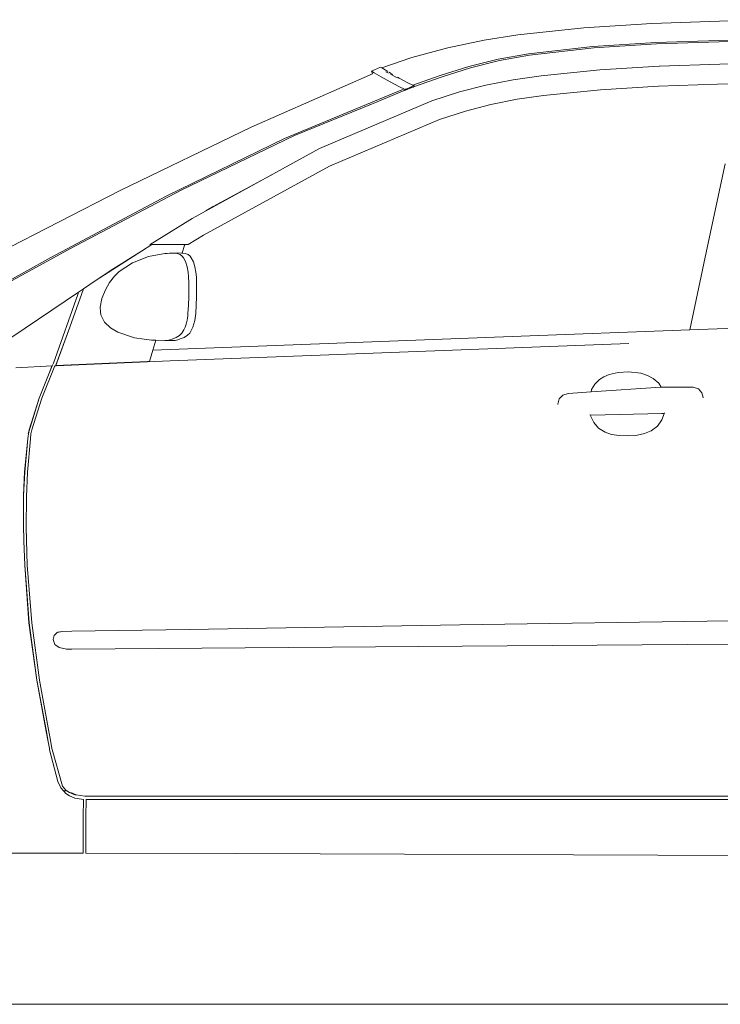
# Model space of a CAD drawing. Header units: inches. Extents: x 1987 to 3775, y 142 to 1299.
# Tile 26 of 50: x 2510 to 2553, y 1212 to 1272. Entities that reach past the tile are written whole.
import ezdxf

# ---------------------------------------------------------------- set-up
doc = ezdxf.new("R2010")
doc.units = ezdxf.units.IN
doc.header["$MEASUREMENT"] = 0
doc.layers.add('CAR', color=173, linetype='Continuous', lineweight=13)

# ---------------------------------------------------------------- blocks, each defined once
blk = doc.blocks.new('A$C476D423A')
at = {"layer": 'CAR'}
for p, q in [((-3.581, 59.699), (-7.616, 59.278)), ((0.561, 59.96), (-3.581, 59.699)), ((4.7, 60.109), (0.561, 59.96)), ((8.727, 60.198), (4.7, 60.109)), ((-7.616, 59.278), (-9.675, 58.948)), ((8.567, 59.016), (4.675, 58.931)), ((-11.906, 58.478), (-14.095, 57.892)), ((-9.675, 58.948), (-11.906, 58.478)), ((-3.034, 58.567), (-6.958, 58.119)), ((-6.896, 58.038), (-2.982, 58.483)), ((0.825, 58.81), (-3.034, 58.567)), ((-2.982, 58.483), (0.856, 58.721)), ((4.675, 58.931), (0.825, 58.81)), ((0.856, 58.721), (4.684, 58.837)), ((4.684, 58.837), (8.567, 58.918)), ((-14.095, 57.892), (-15.933, 57.248)), ((-6.958, 58.119), (-8.816, 57.78)), ((-8.742, 57.7), (-6.896, 58.038)), ((-16.56, 57.058), (-16.008, 57.294)), ((-16.008, 57.294), (-15.933, 57.248)), ((-15.933, 57.248), (-15.838, 57.19)), ((-15.838, 57.19), (-15.566, 57.03)), ((-10.61, 57.329), (-12.37, 56.785)), ((-12.246, 56.711), (-10.511, 57.252)), ((-8.816, 57.78), (-10.61, 57.329)), ((-10.511, 57.252), (-8.742, 57.7)), ((1.028, 57.354), (-2.605, 57.134)), ((1.03, 57.354), (1.028, 57.354)), ((4.719, 57.477), (1.03, 57.354)), ((8.428, 57.537), (4.719, 57.477)), ((-16.491, 56.897), (-23.92, 53.625)), ((-16.491, 56.897), (-16.56, 57.058)), ((-16.39, 56.955), (-16.56, 57.058)), ((-15.963, 56.703), (-16.39, 56.955)), ((-15.415, 56.39), (-15.963, 56.703)), ((-15.68, 57.018), (-15.612, 56.98)), ((-15.612, 56.98), (-15.523, 56.931)), ((-15.483, 56.981), (-15.411, 56.938)), ((-15.411, 56.938), (-15.26, 56.853)), ((-15.392, 56.859), (-15.171, 56.737)), ((-15.171, 56.737), (-14.998, 56.642)), ((-14.975, 56.689), (-14.864, 56.626)), ((-14.864, 56.626), (-14.337, 56.342)), ((-12.37, 56.785), (-14.028, 56.201)), ((-13.943, 56.111), (-12.246, 56.711)), ((-7.901, 56.531), (-6.199, 56.776)), ((-6.199, 56.776), (-6.197, 56.776)), ((-2.607, 57.134), (-6.197, 56.776)), ((-2.605, 57.134), (-2.607, 57.134)), ((-14.883, 56.104), (-15.415, 56.39)), ((-14.505, 55.933), (-14.883, 56.104)), ((-14.41, 55.976), (-14.215, 56.063)), ((-14.144, 56.031), (-14.35, 55.947)), ((-14.337, 56.342), (-14.028, 56.201)), ((-14.215, 56.063), (-14.174, 56.082)), ((-14.144, 56.031), (-14.215, 56.063)), ((-14.174, 56.082), (-14.102, 56.114)), ((-14.1, 56.049), (-14.174, 56.082)), ((-14.1, 56.049), (-14.144, 56.031)), ((-14.102, 56.114), (-14.06, 56.133)), ((-14.021, 56.082), (-14.1, 56.049)), ((-14.06, 56.133), (-14.017, 56.152)), ((-14.06, 56.133), (-13.989, 56.095)), ((-14.028, 56.201), (-13.968, 56.174)), ((-13.989, 56.095), (-14.021, 56.082)), ((-14.017, 56.152), (-13.968, 56.174)), ((-13.989, 56.095), (-13.943, 56.111)), ((-13.968, 56.174), (-13.943, 56.111)), ((-9.566, 56.205), (-11.178, 55.79)), ((-9.566, 56.205), (-7.901, 56.531)), ((0.97, 56.136), (-2.563, 55.918)), ((4.575, 56.26), (0.97, 56.136)), ((4.575, 56.26), (6.121, 56.286)), ((-14.709, 55.914), (-21.879, 52.925)), ((-16.469, 55.078), (-14.565, 55.875)), ((-14.56, 55.861), (-16.469, 55.078)), ((-14.601, 55.959), (-14.709, 55.914)), ((-14.565, 55.875), (-14.495, 55.905)), ((-14.488, 55.891), (-14.56, 55.861)), ((-14.505, 55.933), (-14.478, 55.946)), ((-14.495, 55.905), (-14.505, 55.933)), ((-14.495, 55.905), (-14.494, 55.905)), ((-14.494, 55.905), (-14.436, 55.929)), ((-14.488, 55.891), (-14.494, 55.905)), ((-14.35, 55.947), (-14.488, 55.891)), ((-14.478, 55.946), (-14.41, 55.976)), ((-14.436, 55.929), (-14.478, 55.946)), ((-14.35, 55.947), (-14.41, 55.976)), ((-11.178, 55.79), (-12.871, 55.236)), ((-7.662, 55.332), (-6.04, 55.57)), ((-6.04, 55.57), (-2.563, 55.918)), ((-16.569, 55.037), (-21.262, 53.112)), ((-12.879, 55.233), (-19.736, 52.32)), ((-16.62, 55.015), (-16.569, 55.037)), ((-16.569, 55.037), (-16.469, 55.078)), ((-12.879, 55.233), (-12.871, 55.236)), ((-10.823, 54.614), (-9.273, 55.013)), ((-9.273, 55.013), (-7.662, 55.332)), ((-12.399, 54.102), (-10.823, 54.614)), ((-23.92, 53.625), (-31.923, 49.758)), ((-19.133, 51.236), (-12.399, 54.102)), ((-21.262, 53.112), (-28.19, 49.776)), ((-21.879, 52.925), (-29.078, 49.423)), ((-19.736, 52.32), (-27.514, 48.052)), ((-26.824, 47.021), (-19.133, 51.236)), ((3.974, 46.347), (5.048, 51.377)), ((-26.247, 48.781), (-22.516, 50.795)), ((-31.923, 49.758), (-39.987, 45.613)), ((-29.078, 49.423), (-36.161, 45.654)), ((-28.19, 49.776), (-34.958, 46.209)), ((-26.68, 48.511), (-26.247, 48.781)), ((-27.514, 48.052), (-30.093, 46.454)), ((-27.76, 46.449), (-26.824, 47.021)), ((-30.613, 46.056), (-29.982, 46.449)), ((-30.104, 46.451), (-30.093, 46.454)), ((-30.093, 46.454), (-29.975, 46.454)), ((-29.982, 46.449), (-29.975, 46.454)), ((-29.982, 46.449), (-27.978, 46.449)), ((-29.975, 46.454), (-27.981, 46.449)), ((-27.993, 46.406), (-28.138, 45.929)), ((-27.981, 46.449), (-27.993, 46.406)), ((-27.99, 46.408), (-27.993, 46.406)), ((-27.979, 46.448), (-27.99, 46.408)), ((-27.99, 46.408), (-27.922, 46.448)), ((-27.922, 46.448), (-27.979, 46.448)), ((-27.978, 46.449), (-27.92, 46.45)), ((-27.92, 46.45), (-27.922, 46.448)), ((-27.92, 46.45), (-27.774, 46.449)), ((-27.76, 46.449), (-27.774, 46.449)), ((-34.958, 46.209), (-41.713, 42.523)), ((-33.388, 44.275), (-30.613, 46.056)), ((-30.613, 46.056), (-32.472, 44.895)), ((-30.2, 45.711), (-29.188, 45.895)), ((-29.057, 45.913), (-29.188, 45.895)), ((-28.909, 45.927), (-29.057, 45.913)), ((-28.909, 45.927), (-28.437, 45.941)), ((-28.664, 45.932), (-28.909, 45.927)), ((-28.433, 45.908), (-28.664, 45.932)), ((-28.177, 45.933), (-28.437, 45.941)), ((-28.249, 45.844), (-28.433, 45.908)), ((-28.124, 45.738), (-28.249, 45.844)), ((-28.138, 45.929), (-28.177, 45.933)), ((-27.957, 45.909), (-28.138, 45.929)), ((-27.777, 45.837), (-27.957, 45.909)), ((-27.637, 45.745), (-27.777, 45.837)), ((2.9, 41.242), (3.974, 46.347)), ((-36.161, 45.654), (-41.998, 42.429)), ((-31.172, 45.328), (-31.979, 44.811)), ((-30.2, 45.711), (-31.172, 45.328)), ((-28.048, 45.629), (-28.124, 45.738)), ((-27.926, 45.405), (-28.048, 45.629)), ((-27.829, 45.088), (-27.926, 45.405)), ((-27.577, 45.633), (-27.637, 45.745)), ((-27.437, 45.397), (-27.577, 45.633)), ((-27.357, 45.093), (-27.437, 45.397)), ((-32.472, 44.895), (-33.388, 44.275)), ((-32.277, 44.508), (-31.979, 44.811)), ((-27.772, 44.764), (-27.829, 45.088)), ((-27.747, 44.468), (-27.772, 44.764)), ((-27.297, 44.765), (-27.357, 45.093)), ((-27.257, 44.465), (-27.297, 44.765)), ((-34.158, 43.753), (-33.388, 44.275)), ((-32.823, 43.684), (-32.567, 44.123)), ((-32.567, 44.123), (-32.277, 44.508)), ((-27.732, 44.123), (-27.747, 44.468)), ((-27.729, 43.737), (-27.732, 44.123)), ((-27.257, 43.253), (-27.257, 44.465)), ((-38.538, 40.786), (-34.477, 43.537)), ((-34.517, 43.389), (-35.997, 39.209)), ((-35.004, 41.408), (-34.158, 43.753)), ((-34.477, 43.537), (-34.517, 43.389)), ((-34.158, 43.753), (-34.477, 43.537)), ((-33.043, 43.152), (-32.823, 43.684)), ((-27.736, 43.259), (-27.729, 43.737)), ((-33.149, 42.627), (-33.043, 43.152)), ((-27.785, 42.235), (-27.755, 42.753)), ((-27.755, 42.753), (-27.736, 43.259)), ((-27.257, 43.253), (-27.297, 42.237)), ((-33.122, 42.343), (-33.149, 42.627)), ((-33.104, 42.152), (-33.122, 42.343)), ((-32.879, 41.714), (-33.104, 42.152)), ((-27.797, 42.091), (-27.785, 42.235)), ((-27.317, 42.089), (-27.297, 42.237)), ((-32.52, 41.363), (-32.879, 41.714)), ((-27.958, 41.397), (-27.893, 41.592)), ((-27.893, 41.592), (-27.838, 41.82)), ((-27.838, 41.82), (-27.816, 41.952)), ((-27.816, 41.952), (-27.797, 42.091)), ((-27.357, 41.809), (-27.477, 41.393)), ((-27.357, 41.809), (-27.337, 41.953)), ((-27.337, 41.953), (-27.317, 42.089)), ((-35.857, 39.069), (-35.004, 41.408)), ((-35.848, 39.065), (-35.004, 41.408)), ((-32.061, 41.089), (-32.52, 41.363)), ((-32.061, 41.089), (-31.046, 40.755)), ((-28.304, 40.896), (-28.146, 41.037)), ((-28.146, 41.037), (-28.032, 41.238)), ((-28.032, 41.238), (-27.958, 41.397)), ((-27.817, 40.901), (-27.657, 41.041)), ((-27.657, 41.041), (-27.557, 41.241)), ((-27.557, 41.241), (-27.477, 41.393)), ((2.9, 41.242), (-7.969, 40.838)), ((2.9, 41.242), (5.69, 41.346)), ((-31.046, 40.755), (-30.455, 40.669)), ((-30.455, 40.669), (-30.015, 40.606)), ((-30.015, 40.606), (-29.744, 40.599)), ((-29.925, 39.998), (-7.97, 40.838)), ((-29.925, 39.998), (-29.744, 40.599)), ((-29.744, 40.599), (-29.186, 40.584)), ((-29.186, 40.584), (-29.039, 40.594)), ((-29.186, 40.584), (-28.697, 40.585)), ((-29.039, 40.594), (-28.887, 40.624)), ((-28.887, 40.624), (-28.735, 40.671)), ((-0.842, 40.408), (-28.863, 39.347)), ((-28.735, 40.671), (-28.506, 40.771)), ((-28.697, 40.585), (-28.557, 40.593)), ((-28.557, 40.593), (-28.397, 40.629)), ((-28.506, 40.771), (-28.304, 40.896)), ((-28.397, 40.629), (-28.257, 40.677)), ((-28.257, 40.677), (-28.017, 40.773)), ((-28.017, 40.773), (-27.817, 40.901)), ((-7.97, 40.838), (-7.969, 40.838)), ((-0.842, 40.408), (-0.837, 40.407)), ((-29.925, 39.998), (-30.138, 39.295)), ((-35.997, 39.209), (-36.073, 39.046)), ((-30.253, 39.291), (-35.848, 39.065)), ((-28.865, 39.346), (-35.833, 39.046)), ((-30.253, 39.291), (-35.829, 39.053)), ((-30.157, 39.295), (-30.253, 39.291)), ((-30.157, 39.295), (-30.157, 39.292)), ((-30.138, 39.295), (-30.157, 39.295)), ((-30.138, 39.294), (-30.138, 39.295)), ((-28.863, 39.347), (-28.865, 39.346)), ((-36.073, 39.046), (-38.298, 38.917)), ((-36.714, 37.049), (-35.913, 39.046)), ((-36.378, 38.284), (-36.069, 39.049)), ((-36.378, 38.284), (-36.073, 39.046)), ((-36.069, 39.049), (-36.073, 39.046)), ((-35.829, 39.053), (-35.913, 39.046)), ((-35.833, 39.046), (-35.913, 39.046)), ((-35.848, 39.065), (-35.857, 39.069)), ((-2.036, 38.507), (-1.477, 38.629)), ((-1.477, 38.629), (-0.848, 38.66)), ((-0.848, 38.66), (-0.11, 38.583)), ((-0.11, 38.583), (0.314, 38.45)), ((-36.378, 38.284), (-36.874, 37.049)), ((-2.906, 37.916), (-2.623, 38.202)), ((-2.623, 38.202), (-2.368, 38.372)), ((-2.368, 38.372), (-2.036, 38.507)), ((0.314, 38.45), (0.652, 38.268)), ((0.652, 38.268), (0.993, 37.972)), ((0.993, 37.972), (1.148, 37.725)), ((-4.866, 37.245), (-4.536, 37.348)), ((-4.536, 37.348), (-3.141, 37.441)), ((-3.141, 37.441), (1.115, 37.725)), ((-3.141, 37.441), (-3.108, 37.58)), ((-3.108, 37.58), (-2.906, 37.916)), ((1.115, 37.725), (1.148, 37.725)), ((1.148, 37.725), (3.092, 37.738)), ((3.092, 37.738), (3.415, 37.635)), ((3.415, 37.635), (3.629, 37.388)), ((3.629, 37.388), (3.703, 37.101)), ((-37.502, 35), (-36.874, 37.049)), ((-37.485, 35.113), (-36.874, 37.049)), ((-37.325, 35.113), (-36.714, 37.049)), ((-5.171, 36.702), (-5.088, 37.024)), ((-5.088, 37.024), (-4.866, 37.245)), ((3.704, 37.073), (3.703, 37.101)), ((-5.171, 36.702), (-5.17, 36.668)), ((-3.133, 36.026), (1.187, 36.122)), ((1.187, 36.122), (1.286, 36.131)), ((1.336, 36.167), (1.189, 35.735)), ((-3.188, 36.027), (-3.192, 36.059)), ((-2.982, 35.573), (-3.188, 36.027)), ((-2.679, 35.228), (-2.982, 35.573)), ((1.189, 35.735), (0.918, 35.356)), ((-37.502, 35), (-37.568, 34.587)), ((-37.541, 34.869), (-37.485, 35.113)), ((-37.502, 35), (-37.485, 35.113)), ((-37.381, 34.869), (-37.325, 35.113)), ((-2.285, 34.981), (-2.679, 35.228)), ((-1.886, 34.846), (-2.285, 34.981)), ((0.524, 35.071), (0.115, 34.898)), ((0.918, 35.356), (0.524, 35.071)), ((-37.76, 32.546), (-37.571, 34.565)), ((-37.757, 32.545), (-37.568, 34.587)), ((-37.587, 32.53), (-37.411, 34.581)), ((-37.571, 34.565), (-37.568, 34.587)), ((-37.411, 34.581), (-37.381, 34.869)), ((-1.433, 34.773), (-1.886, 34.846)), ((-0.859, 34.749), (-1.433, 34.773)), ((-0.407, 34.781), (-0.859, 34.749)), ((0.115, 34.898), (-0.407, 34.781)), ((-37.829, 31.099), (-37.76, 32.546)), ((-37.829, 31.099), (-37.757, 32.545)), ((-37.646, 31.031), (-37.587, 32.53)), ((-37.83, 30.187), (-37.829, 31.097)), ((-37.829, 31.097), (-37.829, 31.099)), ((-37.659, 29.143), (-37.646, 31.031)), ((-37.829, 30.185), (-37.83, 30.187)), ((-37.829, 30.185), (-37.822, 29.297)), ((-37.803, 28.346), (-37.822, 29.297)), ((-37.597, 26.849), (-37.659, 29.143)), ((-37.757, 26.849), (-37.803, 28.346)), ((-37.496, 23.326), (-37.757, 26.849)), ((-37.493, 23.329), (-37.757, 26.849)), ((-37.325, 23.327), (-37.597, 26.849)), ((-37.022, 19.812), (-37.496, 23.326)), ((-37.022, 19.812), (-37.493, 23.329)), ((-36.857, 19.813), (-37.325, 23.327)), ((-27.709, 22.921), (-34.869, 22.813)), ((-27.706, 22.921), (-27.709, 22.921)), ((-11.159, 23.193), (-27.706, 22.921)), ((-11.157, 23.193), (-11.159, 23.193)), ((5.315, 23.449), (-11.157, 23.193)), ((-35.955, 22.558), (-36.014, 22.31)), ((-36.014, 22.31), (-36.013, 22.306)), ((-36.013, 22.306), (-35.906, 21.998)), ((-35.764, 22.739), (-35.955, 22.558)), ((-35.462, 22.788), (-35.764, 22.739)), ((-35.462, 22.788), (-35.745, 22.748)), ((-34.869, 22.813), (-35.462, 22.788)), ((-35.906, 21.998), (-35.909, 22.001)), ((-35.906, 21.998), (-35.646, 21.82)), ((-35.646, 21.82), (-35.198, 21.717)), ((-35.198, 21.717), (-34.877, 21.721)), ((-34.877, 21.721), (-11.021, 21.889)), ((-11.021, 21.889), (-11.016, 21.889)), ((-11.016, 21.889), (5.489, 22.025)), ((-37.021, 19.809), (-37.022, 19.812)), ((-37.021, 19.809), (-36.449, 16.773)), ((-36.437, 16.689), (-37.021, 19.809)), ((-36.277, 16.689), (-36.857, 19.813)), ((-36.304, 15.939), (-36.449, 16.773)), ((-36.343, 16.153), (-36.437, 16.689)), ((-36.182, 16.149), (-36.277, 16.689)), ((-36.304, 15.939), (-36.343, 16.153)), ((-36.304, 15.939), (-36.252, 15.649)), ((-36.092, 15.649), (-36.182, 16.149)), ((-36.233, 15.568), (-36.252, 15.649)), ((-36.233, 15.568), (-35.739, 13.615)), ((-36.073, 15.569), (-36.092, 15.649)), ((-35.457, 13.331), (-36.073, 15.569)), ((-35.545, 13.227), (-35.739, 13.615)), ((-35.242, 13.088), (-35.457, 13.331)), ((-35.39, 13.054), (-35.545, 13.227)), ((-35.19, 13.054), (-35.39, 13.054)), ((-35.242, 12.888), (-35.39, 13.054)), ((-35.19, 13.054), (-35.242, 13.088)), ((-35.025, 12.745), (-35.242, 12.888)), ((-35.025, 12.749), (-35.242, 12.888)), ((-35.025, 12.945), (-35.19, 13.054)), ((-34.694, 12.806), (-35.025, 12.945)), ((-34.697, 12.609), (-35.025, 12.749)), ((-34.694, 12.606), (-35.025, 12.745)), ((-34.945, 12.945), (-34.614, 12.806)), ((-34.694, 12.806), (-34.614, 12.806)), ((-34.614, 12.806), (-34.091, 12.729)), ((6.836, 12.725), (-34.091, 12.729)), ((-34.292, 12.547), (-34.697, 12.609)), ((-34.292, 12.547), (-34.694, 12.606)), ((-34.177, 12.529), (-34.292, 12.547)), ((-34.177, 11.466), (-34.171, 12.529)), ((-34.177, 12.529), (-34.171, 12.529)), ((-34.011, 12.529), (-34.017, 11.466)), ((-34.017, 12.529), (6.963, 12.529)), ((-34.177, 9.249), (-34.177, 11.466)), ((-34.017, 9.249), (-34.017, 11.466)), ((-39.117, 9.249), (-34.177, 9.249)), ((-34.017, 9.249), (-24.853, 9.23)), ((-24.853, 9.23), (7.843, 9.092))]:
    blk.add_line(p, q, dxfattribs=at)

msp = doc.modelspace()

# ---------------------------------------------------------------- linework, layer by layer
at = {"layer": 'CAR'}
msp.add_line((2001.69, 1212.071), (3554.696, 1212.071), dxfattribs=at)

# ---------------------------------------------------------------- block references
msp.add_blockref('A$C476D423A', (2548.174, 1212.071), dxfattribs=at)

doc.saveas('drawing.dxf')
